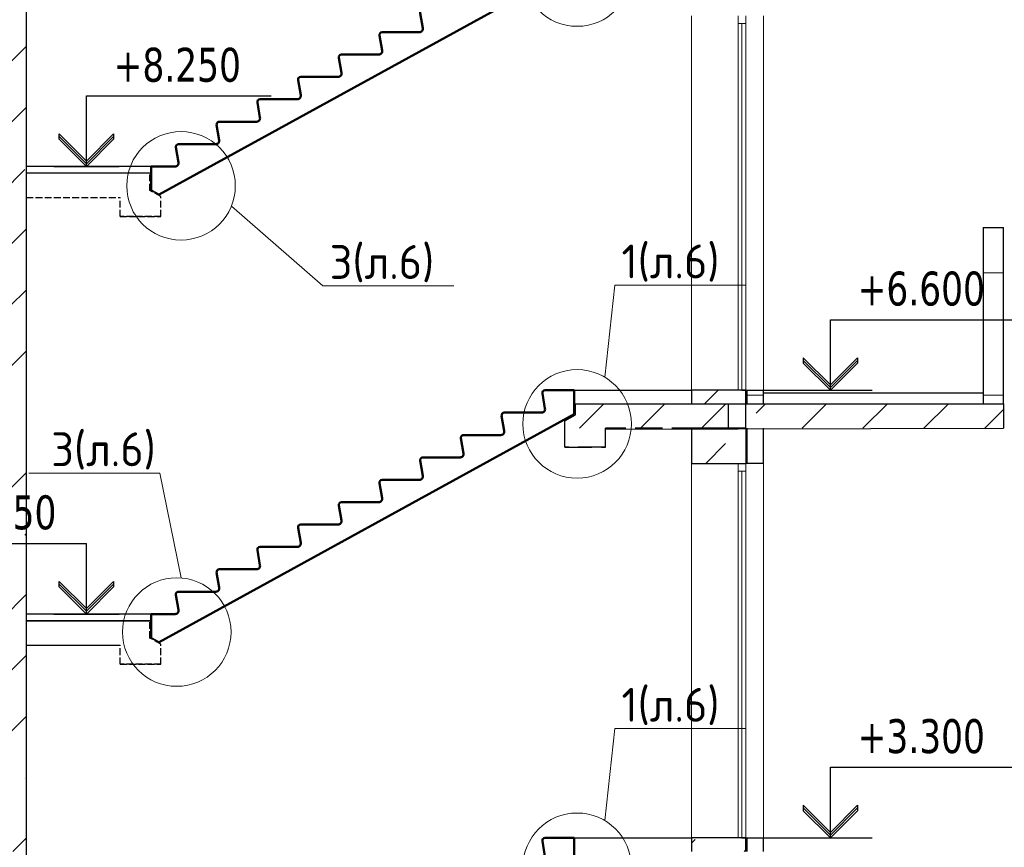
# Model space of a CAD drawing. Header units: millimetres. Extents: x 259029 to 2494469, y -731578 to -57567.
# Tile 21 of 252: x 352066 to 359321, y -646576 to -640474. Entities that reach past the tile are written whole.
import ezdxf
from ezdxf import colors
from ezdxf.entities.mleader import LeaderData, LeaderLine
from ezdxf.math import Vec2, Vec3

# ---------------------------------------------------------------- set-up
doc = ezdxf.new("R2010")
doc.units = ezdxf.units.MM
doc.linetypes.add('______2', pattern=[270, 200, -70])
for name, color, linetype, lineweight in [('Standard', 7, 'Continuous', 25), ('Общий01', 7, 'Continuous', 13), ('ПЛИТА', 152, 'Continuous', 35), ('РАЗРЕЗЫ', 10, 'Continuous', 60), ('Символы 0.20', 1, 'Continuous', 20), ('Стена', 7, 'Continuous', 50), ('Стена_ бетон несущ.', 253, 'Continuous', 70)]:
    doc.layers.add(name, color=color, linetype=linetype, lineweight=lineweight)
doc.styles.add('TAHOMA', font='tahoma.ttf')
doc.styles.add('ГОСТ', font='GOST_Common.ttf')
pattern_1 = [(45, (-470712.6, -283940.7), (-449.0128, 449.0128), []), (45, (-470263.6, -283940.7), (-449.0128, 449.0128), [793.75, -158.75, 0, -158.75])]
pattern_2 = [(0, (347798.94, -661691.55), (450, 450), [450, -450]), (90, (347798.94, -661691.55), (-450, 450), [450, -450])]

# ---------------------------------------------------------------- blocks, each defined once
blk = doc.blocks.new('_None')
blk = doc.blocks.new('НОВЫЙ')
at = {"layer": 'Standard', "color": 5, "linetype": 'Continuous', "lineweight": 50, "transparency": 33554687}
for p, q in [((381795.4, -472257), (381776.2, -472145.8)), ((381795.8, -472121.9), (382011.4, -472121.7)), ((382011.4, -472121.9), (381835.3, -472121.9)), ((382011.4, -472121.9), (382011.4, -472297.6)), ((378952.4, -473979.3), (382011.4, -472297.6)), ((381495.8, -472286.9), (381770.9, -472286.9)), ((381495.4, -472422), (381476.2, -472310.8)), ((381195.4, -472587), (381176.2, -472475.8)), ((381195.8, -472451.9), (381470.9, -472451.9)), ((380895.4, -472752), (380876.2, -472640.8)), ((380895.8, -472616.9), (381170.9, -472616.9)), ((380595.4, -472917), (380576.2, -472805.8)), ((380595.8, -472781.9), (380870.9, -472781.9)), ((380295.8, -472946.9), (380570.9, -472946.9)), ((380295.4, -473082), (380276.2, -472970.8)), ((379995.4, -473247), (379976.2, -473135.8)), ((379995.8, -473111.9), (380270.9, -473111.9)), ((379695.4, -473412), (379676.2, -473300.8)), ((379695.8, -473276.9), (379970.9, -473276.9)), ((379395.8, -473441.9), (379670.9, -473441.9)), ((379395.4, -473577), (379376.2, -473465.8)), ((379095.4, -473742), (379076.2, -473630.8)), ((379095.8, -473606.9), (379370.9, -473606.9)), ((378894.8, -473771.9), (378894.9, -473836.7)), ((378894.8, -473771.9), (378894.8, -473947.6)), ((378894.8, -473771.9), (379070.9, -473771.9))]:
    blk.add_line(p, q, dxfattribs=at)
for centre, radius, start, end in [((381795.8, -472141.9), 20, 90, 191.30993), ((381495.8, -472306.9), 20, 90, 191.30993), ((381770.9, -472261.9), 25, 270, 11.30993), ((381470.9, -472426.9), 25, 270, 11.30993), ((381195.8, -472471.9), 20, 90, 191.30993), ((381170.9, -472591.9), 25, 270, 11.30993), ((380895.8, -472636.9), 20, 90, 191.30993), ((380595.8, -472801.9), 20, 90, 191.30993), ((380870.9, -472756.9), 25, 270, 11.30993), ((380295.8, -472966.9), 20, 90, 191.30993), ((380570.9, -472921.9), 25, 270, 11.30993), ((380270.9, -473086.9), 25, 270, 11.30993), ((379995.8, -473131.9), 20, 90, 191.30993), ((379695.8, -473296.9), 20, 90, 191.30993), ((379970.9, -473251.9), 25, 270, 11.30993), ((379395.8, -473461.9), 20, 90, 191.30993), ((379670.9, -473416.9), 25, 270, 11.30993), ((379370.9, -473581.9), 25, 270, 11.30993), ((379095.8, -473626.9), 20, 90, 191.30993), ((379070.9, -473746.9), 25, 270, 11.30993)]:
    blk.add_arc(centre, radius, start, end, dxfattribs=at)
at = {"layer": 'РАЗРЕЗЫ', "color": 5, "lineweight": 35}
for p, q in [((382011.4, -472297.6), (382011.4, -472121.9)), ((382011.4, -472297.6), (382011.4, -472297.6)), ((378894.8, -473947.6), (378894.8, -473771.9)), ((378952.4, -473979.3), (378894.8, -473947.6))]:
    blk.add_line(p, q, dxfattribs=at)
blk = doc.blocks.new('выаыв')
at = {"layer": 'Standard', "color": 7, "linetype": '______2', "lineweight": 30}
for p, q in [((483017, -472887), (483017, -472378)), ((486656, -473099), (486656, -472378)), ((482696, -473063), (483017, -472887)), ((482696, -473659), (482696, -473063)), ((482696, -473659), (482696, -473279)), ((483896, -473659), (483896, -473099)), ((486656, -473099), (483896, -473099)), ((483896, -473659), (482696, -473659)), ((483896, -473659), (482696, -473659)), ((482696, -473659), (483896, -473659)), ((483896, -473659), (482696, -473659))]:
    blk.add_line(p, q, dxfattribs=at)
at = {"layer": 'ПЛИТА', "color": 0, "lineweight": 30}
blk.add_line((483017, -472378), (486656, -472378), dxfattribs=at)

msp = doc.modelspace()

# ---------------------------------------------------------------- hatches: boundary and pattern name
at = {"layer": 'Standard', "linetype": 'Continuous', "lineweight": 13}
h = msp.add_hatch(dxfattribs=at)
h.set_pattern_fill('____', scale=450, style=0, pattern_type=2)
h.set_pattern_definition(pattern_2)
h.paths.add_polyline_path([(359165.6, -643305.6), (359315.6, -643305.6), (359315.6, -642005.6), (359165.6, -642005.6)], flags=0)
h = msp.add_hatch(dxfattribs=at)
h.set_pattern_fill('____', scale=450, style=0, pattern_type=2)
h.set_pattern_definition(pattern_2)
h.paths.add_polyline_path([(357545.6, -643305.6), (357545.6, -643205.6), (357425.6, -643205.6), (357425.6, -643305.6)], flags=0)
at = {"layer": 'Стена_ бетон несущ.', "linetype": 'Continuous', "lineweight": 25}
h = msp.add_hatch(dxfattribs=at)
h.set_pattern_fill('ANSI35', scale=100, style=0)
h.set_pattern_definition(pattern_1)
h.paths.add_polyline_path([(352115.6, -643305.6), (352115.6, -640185.6), (351935.6, -640185.6), (351935.6, -643305.6)])
at = {"layer": 'Стена_ бетон несущ.', "linetype": 'Continuous', "lineweight": 13}
h = msp.add_hatch(dxfattribs=at)
h.set_pattern_fill('ANSI35', color=9, scale=100, style=0)
h.set_pattern_definition(pattern_1)
h.paths.add_polyline_path([(357015.6, -643305.6), (357415.6, -643305.6), (357415.6, -643205.6), (357015.6, -643205.6)], flags=0)
at = {"layer": 'Стена_ бетон несущ.', "linetype": 'Continuous', "lineweight": 25}
h = msp.add_hatch(dxfattribs=at)
h.set_pattern_fill('ANSI35', scale=100, style=0)
h.set_pattern_definition([(45, (-470556, -283940.7), (-449.0128, 449.0128), []), (45, (-470107, -283940.7), (-449.0128, 449.0128), [793.75, -158.75, 0, -158.75])])
h.paths.add_polyline_path([(356072.2, -643485.6), (357442.3, -643485.6), (357442.3, -643305.6), (356072.2, -643305.6)])
h = msp.add_hatch(dxfattribs=at)
h.set_pattern_fill('ANSI35', scale=100, style=0)
h.set_pattern_definition(pattern_1)
h.paths.add_polyline_path([(357415.6, -643305.6), (357415.6, -643485.6), (359315.6, -643485.6), (359315.6, -643305.6)])
h = msp.add_hatch(dxfattribs=at)
h.set_pattern_fill('ANSI35', scale=100, style=0)
h.set_pattern_definition(pattern_1)
h.paths.add_polyline_path([(352115.6, -646605.6), (352115.6, -643485.6), (351935.6, -643485.6), (351935.6, -646605.6)])
at = {"layer": 'Стена_ бетон несущ.', "linetype": 'Continuous', "lineweight": 13}
h = msp.add_hatch(dxfattribs=at)
h.set_pattern_fill('ANSI35', color=9, scale=100, style=0)
h.set_pattern_definition(pattern_1)
h.paths.add_polyline_path([(357415.6, -643745.6), (357415.6, -643485.6), (357015.6, -643485.6), (357015.6, -643745.6)], flags=0)
h = msp.add_hatch(dxfattribs=at)
h.set_pattern_fill('ANSI35', color=9, scale=100, style=0)
h.set_pattern_definition(pattern_1)
h.paths.add_polyline_path([(357015.6, -646605.6), (357415.6, -646605.6), (357415.6, -646505.6), (357015.6, -646505.6)], flags=0)

# ---------------------------------------------------------------- linework, layer by layer
at = {"color": 0}
for p, q in [((357387.6, -643204.6), (358345.9, -643204.6)), ((357387.6, -646504.6), (358345.9, -646504.6))]:
    msp.add_line(p, q, dxfattribs=at)
at = {"layer": 'Standard', "color": 7, "linetype": 'Continuous', "lineweight": 25}
for p, q in [((352115.6, -646785.6), (352115.6, -637557.7)), ((352115.6, -643485.6), (352115.6, -640005.6)), ((352557.5, -641555.6), (352557.5, -641035.6)), ((352557.5, -641035.6), (353917.5, -641035.6)), ((352357.5, -641355.6), (352357.5, -641315.6)), ((352357.5, -641315.6), (352557.5, -641515.6)), ((352557.5, -641535.6), (352357.5, -641335.6)), ((352557.5, -641515.6), (352757.5, -641315.6)), ((352757.5, -641335.6), (352557.5, -641535.6)), ((352757.5, -641315.6), (352757.5, -641335.6)), ((352757.5, -641335.6), (352757.5, -641355.6)), ((352557.5, -641555.6), (352357.5, -641355.6)), ((352757.5, -641355.6), (352557.5, -641555.6)), ((352317.5, -641555.6), (352797.5, -641555.6)), ((358039.2, -643205.6), (358039.2, -642685.6)), ((358039.2, -642685.6), (359399.2, -642685.6)), ((357839.2, -642965.6), (358039.2, -643165.6)), ((357839.2, -642965.6), (357839.2, -642985.6)), ((358039.2, -643185.6), (357839.2, -642985.6)), ((357839.2, -642985.6), (357839.2, -643005.6)), ((358039.2, -643205.6), (357839.2, -643005.6)), ((358039.2, -643165.6), (358239.2, -642965.6)), ((358239.2, -642985.6), (358039.2, -643185.6)), ((358239.2, -643005.6), (358039.2, -643205.6)), ((358239.2, -642965.6), (358239.2, -642985.6)), ((358239.2, -642985.6), (358239.2, -643005.6)), ((352115.6, -644855.6), (352115.6, -643305.6)), ((357415.6, -643485.6), (357415.6, -643305.6)), ((351197.5, -644335.6), (352557.5, -644335.6)), ((352557.5, -644855.6), (352557.5, -644335.6)), ((352357.5, -644655.6), (352357.5, -644615.6)), ((352357.5, -644615.6), (352557.5, -644815.6)), ((352557.5, -644835.6), (352357.5, -644635.6)), ((352557.5, -644855.6), (352357.5, -644655.6)), ((352557.5, -644815.6), (352757.5, -644615.6)), ((352757.5, -644635.6), (352557.5, -644835.6)), ((352757.5, -644655.6), (352557.5, -644855.6)), ((352757.5, -644615.6), (352757.5, -644635.6)), ((352757.5, -644635.6), (352757.5, -644655.6)), ((352317.5, -644855.6), (352797.5, -644855.6)), ((358039.2, -646505.6), (358039.2, -645985.6)), ((358039.2, -645985.6), (359399.2, -645985.6)), ((357839.2, -646265.6), (358039.2, -646465.6)), ((357839.2, -646265.6), (357839.2, -646285.6)), ((358039.2, -646465.6), (358239.2, -646265.6)), ((358239.2, -646265.6), (358239.2, -646285.6)), ((358039.2, -646485.6), (357839.2, -646285.6)), ((357839.2, -646285.6), (357839.2, -646305.6)), ((358039.2, -646505.6), (357839.2, -646305.6)), ((358239.2, -646285.6), (358039.2, -646485.6)), ((358239.2, -646305.6), (358039.2, -646505.6)), ((358239.2, -646285.6), (358239.2, -646305.6))]:
    msp.add_line(p, q, dxfattribs=at)
at = {"layer": 'Standard', "color": 7, "linetype": 'Continuous', "lineweight": 13}
for p, q in [((357359.6, -640445.6), (357359.6, -640501.6)), ((357415.6, -640501.6), (357415.6, -640445.6)), ((357359.6, -640501.6), (357359.6, -643205.6)), ((357359.6, -640501.6), (357415.6, -640501.6)), ((357387.6, -643204.6), (357387.6, -640501.6)), ((357415.6, -643205.6), (357415.6, -640501.6)), ((357359.6, -643745.6), (357359.6, -643801.6)), ((357359.6, -643801.6), (357359.6, -646505.6)), ((357359.6, -643801.6), (357415.6, -643801.6)), ((357387.6, -646504.6), (357387.6, -643801.6)), ((357415.6, -643801.6), (357415.6, -643745.6)), ((357415.6, -646505.6), (357415.6, -643801.6))]:
    msp.add_line(p, q, dxfattribs=at)
at = {"layer": 'Standard', "color": 7, "linetype": '______2', "lineweight": 30}
for p, q in [((356162, -643387.4), (356162, -643305.6)), ((356081.8, -643431.6), (356162, -643387.4)), ((356081.8, -643625.6), (356081.8, -643431.6)), ((356381.8, -643625.6), (356381.8, -643485.6)), ((357071.8, -643485.6), (356381.8, -643485.6)), ((356081.8, -643625.6), (356081.8, -643530.6)), ((356381.8, -643625.6), (356081.8, -643625.6)), ((356381.8, -643625.6), (356081.8, -643625.6)), ((356081.8, -643625.6), (356381.8, -643625.6)), ((356381.8, -643625.6), (356081.8, -643625.6))]:
    msp.add_line(p, q, dxfattribs=at)
at = {"layer": 'Общий01', "color": 7, "linetype": 'Continuous', "lineweight": 25}
for p, q in [((356051.1, -643205.8), (357015.6, -643205.6)), ((356152, -643205.6), (357015.6, -643205.6)), ((356152, -643205.6), (357015.6, -643205.6)), ((357545.6, -643225.6), (359165.6, -643225.6)), ((356161.1, -643305.6), (359315.6, -643305.6)), ((356381.8, -643491.6), (359315.6, -643485.6)), ((356152, -646505.6), (357015.6, -646505.6))]:
    msp.add_line(p, q, dxfattribs=at)
at = {"layer": 'ПЛИТА', "color": 0, "lineweight": 0}
for p, q in [((356152, -643255.6), (356152, -643205.6)), ((356152, -646555.6), (356152, -646505.6))]:
    msp.add_line(p, q, dxfattribs=at)
at = {"layer": 'ПЛИТА', "color": 0, "lineweight": 30}
for p, q in [((356162, -643305.6), (357071.8, -643305.6)), ((352115.6, -645085.6), (352805.6, -645085.7))]:
    msp.add_line(p, q, dxfattribs=at)
at = {"layer": 'ПЛИТА', "color": 0}
msp.add_line((353025.4, -644905.6), (352115.6, -644905.6), dxfattribs=at)
at = {"layer": 'РАЗРЕЗЫ', "color": 2, "lineweight": -2}
msp.add_line((356004.8, -643462.4), (356152, -643381.5), dxfattribs=at)
at = {"layer": 'Символы 0.20'}
for centre in [(356173, -640122.6), (353254.4, -641698.7), (356173, -643453.8), (353223.1, -644988.4), (356173, -646722.6)]:
    msp.add_circle(centre, 400, dxfattribs=at)
at = {"layer": 'Стена', "color": 34, "linetype": 'Continuous', "lineweight": 13}
for p, q in [((357545.6, -643205.6), (357545.6, -640445.6)), ((357545.6, -646505.6), (357545.6, -643745.6))]:
    msp.add_line(p, q, dxfattribs=at)
at = {"layer": 'Стена', "color": 7, "linetype": 'Continuous', "lineweight": 25}
for p, q in [((353215.6, -641555.6), (352115.6, -641555.6)), ((353055.3, -641555.8), (352115.6, -641555.6)), ((353215.6, -644855.6), (352115.6, -644855.6)), ((353035.4, -644856.1), (352115.6, -644855.6))]:
    msp.add_line(p, q, dxfattribs=at)
at = {"layer": 'Стена', "color": 34, "linetype": 'Continuous', "lineweight": 25}
for p, q in [((359165.6, -642005.6), (359315.6, -642005.6)), ((359165.6, -642005.6), (359165.6, -643305.6)), ((359315.6, -643305.6), (359315.6, -642005.6)), ((357415.6, -643205.6), (357545.6, -643205.6)), ((357425.6, -643305.6), (357425.6, -643205.6)), ((357545.6, -643305.6), (357545.6, -643205.6)), ((357425.6, -643745.6), (357425.6, -643485.6)), ((357545.6, -643745.6), (357545.6, -643485.6)), ((357545.6, -643745.6), (357415.6, -643745.6)), ((357415.6, -646505.6), (357545.6, -646505.6)), ((357425.6, -646605.6), (357425.6, -646505.6)), ((357545.6, -646605.6), (357545.6, -646505.6))]:
    msp.add_line(p, q, dxfattribs=at)
at = {"layer": 'Стена_ бетон несущ.', "color": 9, "linetype": 'Continuous', "lineweight": 13}
for p, q in [((357015.6, -640445.6), (357015.6, -643205.6)), ((357015.6, -643745.6), (357015.6, -646505.6))]:
    msp.add_line(p, q, dxfattribs=at)
at = {"layer": 'Стена_ бетон несущ.', "color": 9, "linetype": 'Continuous', "lineweight": 25}
for p, q in [((357015.6, -643205.6), (357015.6, -643305.6)), ((357415.6, -643205.6), (357015.6, -643205.6)), ((357015.6, -643205.6), (357015.6, -643305.6)), ((357415.6, -643305.6), (357415.6, -643205.6)), ((357415.6, -643485.6), (357015.6, -643485.6)), ((357015.6, -643485.6), (357015.6, -643745.6)), ((357415.6, -643485.6), (357415.6, -643745.6)), ((357015.6, -643745.6), (357415.6, -643745.6)), ((357015.6, -646505.6), (357015.6, -646605.6)), ((357415.6, -646505.6), (357015.6, -646505.6)), ((357415.6, -646605.6), (357415.6, -646505.6))]:
    msp.add_line(p, q, dxfattribs=at)
at = {"layer": 'Стена_ бетон несущ.', "color": 7, "linetype": 'Continuous', "lineweight": 25}
for p, q in [((357285.7, -643305.6), (357285.7, -643485.6)), ((357415.6, -643485.6), (357415.6, -643305.6)), ((359315.6, -643305.6), (359315.6, -643485.6))]:
    msp.add_line(p, q, dxfattribs=at)

# ---------------------------------------------------------------- block references
at = {"layer": 'РАЗРЕЗЫ', "color": 2, "lineweight": -2}
for p in [(-25859.4, -167783.9), (-25859.4, -171083.9), (-25859.4, -174383.9)]:
    msp.add_blockref('НОВЫЙ', p, dxfattribs=at)
at = {"layer": 'РАЗРЕЗЫ', "color": 2, "lineweight": -2, "xscale": -0.25, "yscale": 0.25, "zscale": 0.25}
for p in [(473779.7, -523511), (473779.7, -526811)]:
    msp.add_blockref('выаыв', p, dxfattribs=at)

# ---------------------------------------------------------------- texts
at = {"layer": 'Standard', "color": 7, "linetype": 'Continuous', "lineweight": 25, "char_height": 250, "width": 1028.162, "attachment_point": 7, "style": 'TAHOMA'}
for s, insert in [('\\W0.86;+8.250', (352757.5, -640935.6)), ('{\\W0.86;+6.600}', (358239.2, -642585.6)), ('\\W0.86;+4.950', (351397.5, -644235.6)), ('{\\W0.86;+3.300}', (358239.2, -645885.6))]:
    msp.add_mtext(s, dxfattribs=dict(at, insert=insert))

# ---------------------------------------------------------------- leaders
at = {"layer": 'Символы 0.20'}
ml = msp.add_multileader_mtext('Standard', dxfattribs=at)
ml.set_content('3(л.6)', color=256, style='ГОСТ')
ml.set_leader_properties(color=256, linetype='ByLayer', lineweight=-1)
ml.set_arrow_properties(name='NONE')
ml.build(insert=Vec2(0, 0))
ml.multileader.update_dxf_attribs({"text_left_attachment_type": 6, "text_right_attachment_type": 6, "dogleg_length": 0.25, "arrow_head_size": 200, "scale": 100})
ctx = ml.context
ctx.base_point, ctx.scale, ctx.char_height, ctx.arrow_head_size, ctx.landing_gap_size, ctx.plane_origin = Vec3(354324.5, -642435.3), 100, 250, 200, 25, Vec3(354808.8, -642737.1)
ctx.left_attachment, ctx.right_attachment = 6, 6
notes = []
notes.append((ctx, [(0, (1, 1, 0), (354299.5, -642435.3), (1, 0), 25, [(0, [(353625.7, -641847.4)], 0, [])])]))
ctx.mtext.insert, ctx.mtext.width, ctx.mtext.defined_height, ctx.mtext.flow_direction = Vec3(354349.5, -642135.3), 1094.387, 742.8, 5
ml = msp.add_multileader_mtext('Standard', dxfattribs=at)
ml.set_content('1(л.6)', color=256, style='ГОСТ')
ml.set_leader_properties(color=256, linetype='ByLayer', lineweight=-1)
ml.set_arrow_properties(name='NONE')
ml.build(insert=Vec2(0, 0))
ml.multileader.update_dxf_attribs({"text_left_attachment_type": 6, "text_right_attachment_type": 6, "dogleg_length": 0.25, "arrow_head_size": 200, "scale": 100})
ctx = ml.context
ctx.base_point, ctx.scale, ctx.char_height, ctx.arrow_head_size, ctx.landing_gap_size, ctx.plane_origin = Vec3(356474.8, -642431), 100, 250, 200, 25, Vec3(357688.9, -644565.4)
ctx.left_attachment, ctx.right_attachment = 6, 6
notes.append((ctx, [(0, (1, 1, 0), (356449.8, -642431), (1, 0), 25, [(0, [(356378, -643110.4)], 0, [])])]))
ctx.mtext.insert, ctx.mtext.width, ctx.mtext.flow_direction = Vec3(356499.8, -642131), 792.21, 5
ml = msp.add_multileader_mtext('Standard', dxfattribs=at)
ml.set_content('3(л.6)', color=256, style='ГОСТ')
ml.set_leader_properties(color=256, linetype='ByLayer', lineweight=-1)
ml.set_arrow_properties(name='NONE')
ml.build(insert=Vec2(0, 0))
ml.multileader.update_dxf_attribs({"text_left_attachment_type": 6, "text_right_attachment_type": 6, "dogleg_length": 0.25, "arrow_head_size": 200, "scale": 100})
ctx = ml.context
ctx.base_point, ctx.scale, ctx.char_height, ctx.arrow_head_size, ctx.landing_gap_size, ctx.plane_origin = Vec3(352273, -643815.9), 100, 250, 200, 25, Vec3(354739, -646100)
ctx.left_attachment, ctx.right_attachment = 6, 6
notes.append((ctx, [(1, (1, 1, 0), (353098, -643815.9), (-1, 0), 25, [(0, [(353255.8, -644589.8)], 0, [])])]))
ctx.mtext.insert, ctx.mtext.width, ctx.mtext.defined_height, ctx.mtext.flow_direction = Vec3(352298, -643515.9), 1094.387, 742.8, 5
ml = msp.add_multileader_mtext('Standard', dxfattribs=at)
ml.set_content('1(л.6)', color=256, style='ГОСТ')
ml.set_leader_properties(color=256, linetype='ByLayer', lineweight=-1)
ml.set_arrow_properties(name='NONE')
ml.build(insert=Vec2(0, 0))
ml.multileader.update_dxf_attribs({"text_left_attachment_type": 6, "text_right_attachment_type": 6, "dogleg_length": 0.25, "arrow_head_size": 200, "scale": 100})
ctx = ml.context
ctx.base_point, ctx.scale, ctx.char_height, ctx.arrow_head_size, ctx.landing_gap_size, ctx.plane_origin = Vec3(356474.8, -645699.8), 100, 250, 200, 25, Vec3(357688.9, -647834.2)
ctx.left_attachment, ctx.right_attachment = 6, 6
notes.append((ctx, [(0, (1, 1, 0), (356449.8, -645699.8), (1, 0), 25, [(0, [(356378, -646379.1)], 0, [])])]))
ctx.mtext.insert, ctx.mtext.width, ctx.mtext.flow_direction = Vec3(356499.8, -645399.8), 792.21, 5
for ctx, leaders in notes:
    for number, flags, end, landing, length, lines in leaders:
        leader = LeaderData()
        leader.index, (leader.has_last_leader_line, leader.has_dogleg_vector, leader.attachment_direction) = number, flags
        leader.last_leader_point, leader.dogleg_vector, leader.dogleg_length = Vec3(end), Vec3(landing), length
        for number, points, colour, breaks in lines:
            line = LeaderLine()
            line.index, line.vertices, line.color, line.breaks = number, Vec3.list(points), colors.encode_raw_color(colour), breaks
            leader.lines.append(line)
        ctx.leaders.append(leader)

doc.saveas('drawing.dxf')
